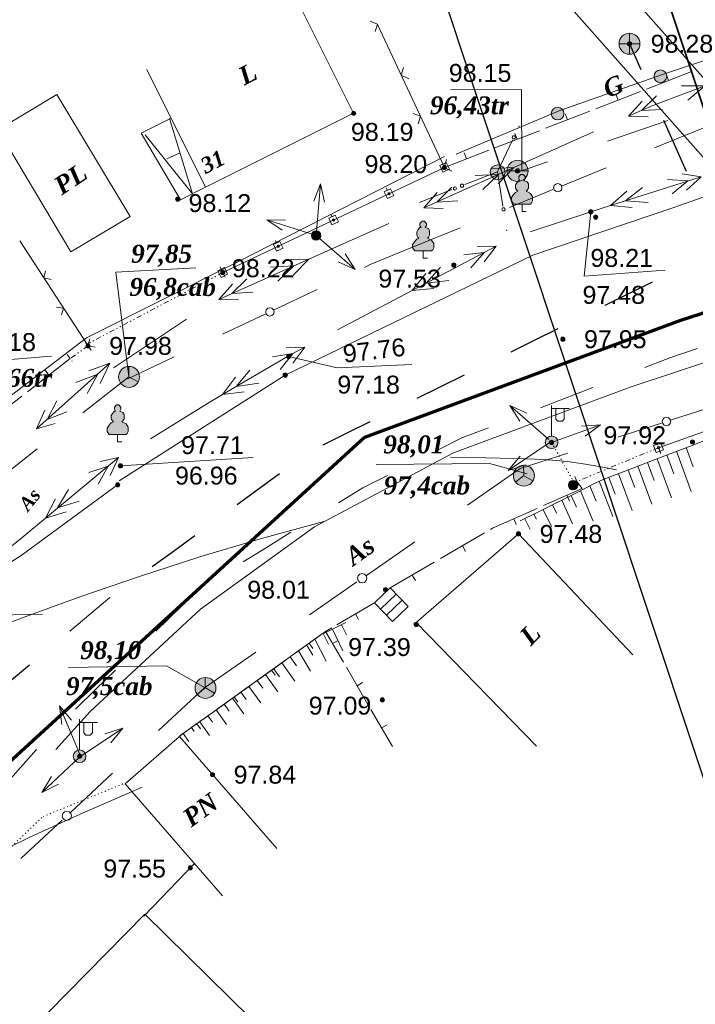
# Model space of a CAD drawing. Header units: millimetres. Extents: x 9396 to 25236, y 15106 to 31102.
# Tile 45 of 256: x 10135 to 10199, y 16430 to 16523. Entities that reach past the tile are written whole.
import ezdxf
from ezdxf.enums import TextEntityAlignment as Align

# ---------------------------------------------------------------- set-up
doc = ezdxf.new("R2010")
doc.units = ezdxf.units.MM
for name, pattern in [('DIVIDE', [1.25, 0.5, -0.25, 0, -0.25, 0, -0.25]), ('DOT', [0.25, 0, -0.25]), ('HIDDEN', [0.375, 0.25, -0.125])]:
    doc.linetypes.add(name, pattern=pattern)
for name, color, linetype, lineweight, true_color in [('1001010', 7, 'Continuous', 9, 0x000000), ('10010110', 7, 'Continuous', 20, 0xa25100), ('10010212', 7, 'Continuous', 9, 0x000000), ('1060000', 7, 'Continuous', 9, 0x000000), ('1070000', 7, 'DOT', 9, 0x000000), ('2030003', 7, 'Continuous', 9, 0x000000), ('2030012', 7, 'Continuous', 9, 0x000000), ('2030021', 7, 'Continuous', 9, 0x000000), ('2030023', 7, 'Continuous', 9, 0x000000), ('21100200', 7, 'HIDDEN', 0, 0x800080), ('3000105', 7, 'DIVIDE', 9, 0x000000), ('3000113', 7, 'Continuous', 9, 0x000000), ('3000130', 7, 'Continuous', 9, 0x000000), ('3000220', 7, 'Continuous', 9, 0x000000), ('3000260', 7, 'Continuous', 9, 0x000000), ('4000210', 7, 'Continuous', 9, 0x000000), ('5010210', 7, 'Continuous', 20, 0x008000), ('5010320', 7, 'Continuous', 20, 0x800000), ('5010420', 7, 'Continuous', 9, 0x000000), ('5010430', 7, 'Continuous', 9, 0x000000), ('6011210', 1, 'Continuous', 9, 0xff0000), ('6011300', 1, 'Continuous', 20, 0xff0000), ('8010110', 7, 'Continuous', 20, 0x0080ff), ('8010200', 7, 'Continuous', 9, 0x000000), ('9010110', 7, 'Continuous', 9, 0x000000), ('9010120', 7, 'Continuous', 20, 0x000000), ('9010200', 7, 'Continuous', 9, 0x000000)]:
    doc.layers.add(name, color=color, linetype=linetype, lineweight=lineweight, true_color=true_color)
for name, color, linetype, lineweight in [('text', 7, 'Continuous', 15), ('Канализация', 1, 'Continuous', 70), ('Рамка', 7, 'Continuous', 35)]:
    doc.layers.add(name, color=color, linetype=linetype, lineweight=lineweight)
doc.styles.add('1', font='timesbi.ttf', dxfattribs={"height": 0.00127})
doc.styles.add('10', font='timesbi.ttf', dxfattribs={"height": 0.001481})
doc.styles.add('12', font='timesbi.ttf', dxfattribs={"height": 0.001693})
doc.styles.add('13', font='timesbi.ttf', dxfattribs={"height": 0.001693})
doc.styles.add('2', font='timesbi.ttf', dxfattribs={"height": 0.001693})
doc.styles.add('3', font='timesbi.ttf', dxfattribs={"height": 0.001693})
doc.styles.add('9', font='timesbi.ttf', dxfattribs={"height": 0.001693})
doc.styles.add('F2', font='arial.ttf', dxfattribs={"height": 0.001693})

# ---------------------------------------------------------------- blocks, each defined once
blk = doc.blocks.new('SYMBOL21100200')
at = {"true_color": 0x800080}
h = blk.add_hatch(color=216, dxfattribs=at)
edge = h.paths.add_edge_path()
edge.add_arc((0, 0), 0.1, 0, 360)
at = {"color": 216, "linetype": 'Continuous', "lineweight": 0, "true_color": 0x800080}
blk.add_circle((0, 0), 0.1, dxfattribs=at)
blk = doc.blocks.new('SYMBOL4000210')
at = {"true_color": 0xffffff}
blk.add_hatch(color=7, dxfattribs=at).paths.add_polyline_path([(0.05, 1.75), (-0.05, 1.75), (-0.15, 1.65), (-0.15, 1.55), (-0.1, 1.45), (-0.15, 1.45), (-0.25, 1.35), (-0.3, 1.25), (-0.3, 1.1), (-0.25, 1), (-0.2, 0.95), (-0.3, 0.9), (-0.35, 0.85), (-0.4, 0.8), (-0.5, 0.65), (-0.5, 0.5), (-0.4, 0.35), (-0.3, 0.35), (-0.1, 0.35), (0, 0.35), (0.15, 0.35), (0.4, 0.35), (0.45, 0.4), (0.5, 0.5), (0.5, 0.7), (0.4, 0.85), (0.2, 0.95), (0.25, 1), (0.3, 1.1), (0.3, 1.3), (0.25, 1.4), (0.1, 1.45), (0.15, 1.55), (0.15, 1.65)])
at = {"color": 18, "linetype": 'Continuous', "lineweight": 0, "true_color": 0x000000, "flags": 128}
blk.add_lwpolyline([(0.05, 1.75), (-0.05, 1.75), (-0.15, 1.65), (-0.15, 1.55), (-0.1, 1.45), (-0.15, 1.45), (-0.25, 1.35), (-0.3, 1.25), (-0.3, 1.1), (-0.25, 1), (-0.2, 0.95), (-0.3, 0.9), (-0.35, 0.85), (-0.4, 0.8), (-0.5, 0.65), (-0.5, 0.5), (-0.4, 0.35), (-0.3, 0.35), (-0.1, 0.35), (0, 0.35), (0.15, 0.35), (0.4, 0.35), (0.45, 0.4), (0.5, 0.5), (0.5, 0.7), (0.4, 0.85), (0.2, 0.95), (0.25, 1), (0.3, 1.1), (0.3, 1.3), (0.25, 1.4), (0.1, 1.45), (0.15, 1.55), (0.15, 1.65), (0.05, 1.75)], close=True, dxfattribs=at)
blk.add_lwpolyline([(0, 0.35), (0, 0), (0.2, 0)], dxfattribs=at)
blk = doc.blocks.new('SYMBOL5010430')
at = {"true_color": 0xffffff}
h = blk.add_hatch(color=7, dxfattribs=at)
edge = h.paths.add_edge_path()
edge.add_arc((0, 0), 0.495, 0, 360)
at = {"color": 18, "linetype": 'Continuous', "lineweight": 0, "true_color": 0x000000, "flags": 128}
for points in [[(0, -0.495), (0, 0.495)], [(-0.495, 0), (0.495, 0)]]:
    blk.add_lwpolyline(points, dxfattribs=at)
at = {"color": 18, "linetype": 'Continuous', "lineweight": 0, "true_color": 0x000000}
blk.add_circle((0, 0), 0.495, dxfattribs=at)
blk = doc.blocks.new('SYMBOL2030012')
at = {"true_color": 0xffffff}
h = blk.add_hatch(color=7, dxfattribs=at)
edge = h.paths.add_edge_path()
edge.add_arc((0, 0), 0.225, 0, 360)
at = {"true_color": 0x000000}
h = blk.add_hatch(color=18, dxfattribs=at)
edge = h.paths.add_edge_path()
edge.add_arc((0, 0), 0.05, 0, 360)
at = {"color": 18, "linetype": 'Continuous', "lineweight": 0, "true_color": 0x000000}
for radius in [0.225, 0.05]:
    blk.add_circle((0, 0), radius, dxfattribs=at)
blk = doc.blocks.new('SYMBOL5010420')
at = {"true_color": 0xffffff}
h = blk.add_hatch(color=7, dxfattribs=at)
edge = h.paths.add_edge_path()
edge.add_arc((0, 0), 0.5, 0, 360)
at = {"color": 18, "linetype": 'Continuous', "lineweight": 9, "true_color": 0x000000, "flags": 128}
blk.add_lwpolyline([(-0.5, 0), (0.5, 0)], dxfattribs=at)
at = {"color": 18, "linetype": 'Continuous', "lineweight": 9, "true_color": 0x000000}
blk.add_circle((0, 0), 0.5, dxfattribs=at)
blk = doc.blocks.new('SYMBOL2030003')
at = {"true_color": 0xffffff}
h = blk.add_hatch(color=7, dxfattribs=at)
edge = h.paths.add_edge_path()
edge.add_arc((0, 0), 0.3, 0, 360)
at = {"true_color": 0x000000}
h = blk.add_hatch(color=18, dxfattribs=at)
edge = h.paths.add_edge_path()
edge.add_arc((0, 0), 0.1, 0, 360)
at = {"color": 18, "linetype": 'Continuous', "lineweight": 0, "true_color": 0x000000, "flags": 128}
for points in [[(0, 0.3), (0, 1.75)], [(0, 1.6), (0.85, 1.6)], [(0.2, 1.6), (0.2, 1.1), (0.3, 1), (0.5, 1), (0.6, 1.1), (0.6, 1.6)]]:
    blk.add_lwpolyline(points, dxfattribs=at)
at = {"color": 18, "linetype": 'Continuous', "lineweight": 0, "true_color": 0x000000}
for radius in [0.3, 0.1]:
    blk.add_circle((0, 0), radius, dxfattribs=at)
blk = doc.blocks.new('SYMBOL9010200')
at = {"true_color": 0xffffff}
h = blk.add_hatch(color=7, dxfattribs=at)
edge = h.paths.add_edge_path()
edge.add_arc((0.01, 0), 0.495, 0, 360)
at = {"color": 18, "linetype": 'Continuous', "lineweight": 0, "true_color": 0x000000, "flags": 128}
for points in [[(0.0025, 0.007), (-0.007, 0.495)], [(0.0025, 0.0025), (-0.3845, -0.3005)], [(0.005, 0), (0.44, -0.238)]]:
    blk.add_lwpolyline(points, dxfattribs=at)
at = {"color": 18, "linetype": 'Continuous', "lineweight": 0, "true_color": 0x000000}
blk.add_circle((0.01, 0), 0.495, dxfattribs=at)
blk = doc.blocks.new('SYMBOL2030021')
at = {"true_color": 0xffffff}
h = blk.add_hatch(color=7, dxfattribs=at)
edge = h.paths.add_edge_path()
edge.add_arc((0, 0), 0.225, 0, 360)
at = {"true_color": 0x000000}
h = blk.add_hatch(color=18, dxfattribs=at)
edge = h.paths.add_edge_path()
edge.add_arc((0, 0), 0.05, 0, 360)
at = {"color": 18, "linetype": 'Continuous', "lineweight": 0, "true_color": 0x000000}
for radius in [0.225, 0.05]:
    blk.add_circle((0, 0), radius, dxfattribs=at)
blk = doc.blocks.new('SYMBOL2030023')
at = {"true_color": 0xffffff}
h = blk.add_hatch(color=7, dxfattribs=at)
edge = h.paths.add_edge_path()
edge.add_arc((0, 0), 0.35, 0, 360)
at = {"color": 18, "linetype": 'Continuous', "lineweight": 0, "true_color": 0x000000}
blk.add_circle((0, 0), 0.35, dxfattribs=at)
blk = doc.blocks.new('SYMBOL8010200')
at = {"true_color": 0x000000}
h = blk.add_hatch(color=18, dxfattribs=at)
edge = h.paths.add_edge_path()
edge.add_arc((0, 0), 0.3, 0, 360)
at = {"color": 18, "linetype": 'Continuous', "lineweight": 0, "true_color": 0x000000}
blk.add_circle((0, 0), 0.3, dxfattribs=at)

msp = doc.modelspace()

# ---------------------------------------------------------------- linework, layer by layer
at = {"layer": '1001010', "color": 253}
msp.add_line((10138.815, 16515.726, 178.362), (10133.228, 16512.379, 178.362), dxfattribs=at)
for points in [[(10147.313, 16518.086, 142.76), (10152.868, 16506.956, 196.28), (10166.865, 16513.942, 196.28), (10161.31, 16525.072, 142.76)], [(10133.228, 16512.379, 178.362), (10140.144, 16500.837, 195.96), (10145.73, 16504.184, 195.96), (10138.815, 16515.726, 178.362)], [(10193.266, 16462.758, 98.603), (10182.444, 16474.183, 152.766), (10172.784, 16465.804, 152.766), (10184.139, 16454.112, 98.603)], [(10159.595, 16444.44, 163.092), (10150.389, 16455.031, 163.092), (10145.264, 16450.576, 163.092), (10154.47, 16439.985, 163.092)], [(10147.126, 16438.238, 196.238), (10116.043, 16406.648, 196.43), (10136.075, 16386.937, 196.238)], [(10136.075, 16386.937, 196.238), (10167.158, 16418.528, 196.238), (10147.126, 16438.238, 196.238)]]:
    msp.add_polyline3d(points, dxfattribs=at)
at = {"layer": '10010110'}
for points in [[(10191.697, 16480.246, 148.079), (10189.877, 16480.584, 159.419), (10188.384, 16480.84, 167.914), (10187.035, 16481.028, 173.944), (10185.646, 16481.162, 177.886), (10184.033, 16481.257, 180.118), (10182.013, 16481.325, 181.018), (10179.402, 16481.381, 180.964), (10176.016, 16481.439, 180.334)], [(10164.062, 16475.346, 184.266), (10158.155, 16473.766, 171.22), (10152.33, 16472.027, 164.105), (10146.623, 16470.175, 161.449), (10141.071, 16468.256, 161.781), (10135.71, 16466.315, 163.629), (10130.575, 16464.398, 165.52), (10125.704, 16462.549, 165.982), (10121.131, 16460.815, 163.543)], [(10146.869, 16450.247, 157.406), (10141.017, 16447.708, 154.088), (10136.248, 16445.531, 152.903), (10132.374, 16443.631, 153.515), (10129.208, 16441.921, 155.586), (10126.561, 16440.317, 158.781), (10124.246, 16438.733, 162.762), (10122.076, 16437.083, 167.192), (10119.863, 16435.283, 171.734), (10117.458, 16433.257, 176.087), (10114.872, 16430.976, 180.094), (10112.153, 16428.421, 183.633), (10109.351, 16425.573, 186.58), (10106.515, 16422.413, 188.815), (10103.693, 16418.922, 190.214), (10100.936, 16415.082, 190.657), (10098.291, 16410.874, 190.02)]]:
    msp.add_polyline3d(points, dxfattribs=at)
at = {"layer": '10010212', "color": 253}
for p, q in [((10198.761, 16482.527, 155.1), (10200.601, 16483.237, 155.1)), ((10196.931, 16481.827, 155.1), (10198.761, 16482.527, 155.1)), ((10197.391, 16481.997, 155.1), (10198.761, 16478.187, 155.1)), ((10198.301, 16482.357, 155.1), (10198.961, 16480.527, 155.1)), ((10193.261, 16480.407, 155.1), (10195.101, 16481.117, 155.1)), ((10194.641, 16480.937, 155.1), (10195.281, 16479.227, 155.1)), ((10195.101, 16481.117, 155.1), (10196.931, 16481.827, 155.1)), ((10195.551, 16481.297, 155.1), (10196.911, 16477.587, 155.1)), ((10196.471, 16481.647, 155.1), (10197.121, 16479.877, 155.1)), ((10191.431, 16479.697, 155.1), (10193.261, 16480.407, 155.1)), ((10192.801, 16480.227, 155.1), (10193.431, 16478.587, 155.1)), ((10193.721, 16480.587, 155.1), (10195.061, 16476.997, 155.1)), ((10190.061, 16479.157, 155.1), (10191.361, 16475.817, 155.1)), ((10190.971, 16479.527, 155.1), (10191.581, 16477.947, 155.1)), ((10191.891, 16479.877, 155.1), (10193.201, 16476.407, 155.1)), ((10187.861, 16478.047, 155.1), (10189.621, 16478.937, 155.1)), ((10188.301, 16478.267, 155.1), (10189.501, 16475.397, 155.1)), ((10189.181, 16478.717, 155.1), (10189.781, 16477.287, 155.1)), ((10186.111, 16477.167, 155.1), (10187.861, 16478.047, 155.1)), ((10186.551, 16477.387, 155.1), (10187.551, 16475.137, 155.1)), ((10187.431, 16477.827, 155.1), (10187.921, 16476.717, 155.1)), ((10182.591, 16475.407, 155.1), (10184.351, 16476.287, 155.1)), ((10184.351, 16476.287, 155.1), (10186.111, 16477.167, 155.1)), ((10184.791, 16476.507, 155.1), (10185.561, 16474.877, 155.1)), ((10185.671, 16476.947, 155.1), (10186.041, 16476.157, 155.1)), ((10183.031, 16475.627, 155.1), (10183.551, 16474.607, 155.1)), ((10183.911, 16476.067, 155.1), (10184.151, 16475.587, 155.1)), ((10164.421, 16464.977, 114.573), (10166.141, 16465.807, 114.573)), ((10164.851, 16465.187, 114.573), (10165.841, 16463.137, 114.573)), ((10165.711, 16465.597, 114.573), (10166.181, 16464.637, 114.573)), ((10163.191, 16464.237, 114.573), (10164.281, 16462.147, 114.573)), ((10163.991, 16464.767, 114.573), (10164.481, 16463.757, 114.573)), ((10161.251, 16462.847, 114.573), (10162.801, 16463.967, 114.573)), ((10162.411, 16463.687, 114.573), (10163.011, 16462.717, 114.573)), ((10159.691, 16461.727, 114.573), (10161.251, 16462.847, 114.573)), ((10160.861, 16462.567, 114.573), (10161.451, 16461.727, 114.573)), ((10161.641, 16463.127, 114.573), (10162.801, 16461.207, 114.573)), ((10158.141, 16460.617, 114.573), (10159.691, 16461.727, 114.573)), ((10159.301, 16461.457, 114.573), (10159.871, 16460.667, 114.573)), ((10160.081, 16462.007, 114.573), (10161.311, 16460.257, 114.573)), ((10156.581, 16459.497, 114.573), (10158.141, 16460.617, 114.573)), ((10158.531, 16460.897, 114.573), (10159.711, 16459.247, 114.573)), ((10156.971, 16459.777, 114.573), (10158.101, 16458.217, 114.573)), ((10157.751, 16460.337, 114.573), (10158.281, 16459.597, 114.573)), ((10155.031, 16458.387, 114.573), (10156.581, 16459.497, 114.573)), ((10155.421, 16458.667, 114.573), (10156.481, 16457.187, 114.573)), ((10156.201, 16459.227, 114.573), (10156.701, 16458.527, 114.573)), ((10153.481, 16457.267, 114.573), (10155.031, 16458.387, 114.573)), ((10154.641, 16458.107, 114.573), (10155.111, 16457.447, 114.573)), ((10151.921, 16456.157, 114.573), (10153.481, 16457.267, 114.573)), ((10153.091, 16456.987, 114.573), (10153.531, 16456.377, 114.573)), ((10153.861, 16457.547, 114.573), (10154.861, 16456.157, 114.573)), ((10150.371, 16455.037, 114.573), (10151.921, 16456.157, 114.573)), ((10151.531, 16455.877, 114.573), (10151.791, 16455.517, 114.573)), ((10152.311, 16456.437, 114.573), (10153.241, 16455.127, 114.573)), ((10150.751, 16455.317, 114.573), (10151.301, 16454.557, 114.573))]:
    msp.add_line(p, q, dxfattribs=at)
for points in [[(10189.621, 16478.937, 155.1), (10190.241, 16479.247, 155.1), (10191.431, 16479.697, 155.1)], [(10162.801, 16463.967, 114.573), (10163.781, 16464.667, 114.573), (10164.421, 16464.977, 114.573)]]:
    msp.add_polyline3d(points, dxfattribs=at)
at = {"layer": '1060000', "color": 253}
for p, q in [((10149.207, 16509.635, 168.819), (10150.452, 16510.204, 168.819)), ((10144.818, 16480.617, 191.627), (10157.361, 16481.423, 81.652)), ((10169.411, 16467.079, 112.784), (10170.879, 16468.497, 112.784)), ((10169.979, 16466.491, 116.363), (10171.447, 16467.909, 116.363)), ((10126.338, 16466.317, 195.32), (10137.442, 16466.607, 163.091))]:
    msp.add_line(p, q, dxfattribs=at)
for points in [[(10193.106, 16488.074, 188.43), (10229.26, 16500.063, 188.43), (10315.521, 16528.227, 188.43)], [(10182.766, 16508.478, 196.64), (10182.743, 16516.183, 196.64), (10176.032, 16516.163, 196.64)], [(10149.61, 16513.485, 137.318), (10146.779, 16512.072, 137.318), (10150.493, 16505.751, 137.318), (10152.868, 16506.956, 137.318)], [(10149.451, 16513.447, 200.32), (10151.647, 16506.336, 137.318), (10147.162, 16511.904, 137.318)], [(10144.71, 16479.2, 193.673), (10160.398, 16489.197, 196.56), (10183.809, 16500.528, 196.7), (10197.133, 16505.043, 196.61), (10207.487, 16508.686, 196.28)], [(10189.278, 16504.637, 194.96), (10188.658, 16498.536, 196.7), (10196.301, 16499.109, 196.61)], [(10145.616, 16489.029, 170.012), (10144.397, 16498.926, 168.012), (10151.956, 16499.328, 168.012)], [(10132.198, 16477.577, 181.302), (10130.151, 16490.339, 181.302), (10138.304, 16491, 181.302)], [(10160.718, 16490.957, 181.658), (10165.322, 16489.872, 78.795), (10172.372, 16490.186, 122.247)], [(10193.106, 16488.074, 128.632), (10176.304, 16481.836, 184.266), (10163.158, 16474.867, 184.266), (10152.392, 16467.071, 184.266), (10141.972, 16457.416, 184.266), (10138.715, 16453.804, 184.266)], [(10183.276, 16479.863, 188.8), (10179.705, 16480.849, 153.599), (10169.002, 16480.759, 153.599)], [(10144.558, 16478.817, 196.44), (10135.449, 16472.15, 196.78), (10134.125, 16471.29, 196.772)], [(10152.839, 16459.624, 194.202), (10149.18, 16461.71, 196.577), (10139.921, 16461.547, 196.577)]]:
    msp.add_polyline3d(points, dxfattribs=at)
msp.add_polyline3d([(10170.311, 16469.085, 109.204), (10172.015, 16467.321, 119.942), (10170.547, 16465.903, 119.942), (10168.843, 16467.667, 109.204), (10170.311, 16469.085, 109.204)], close=True, dxfattribs=at)
at = {"layer": '1070000', "color": 253}
msp.add_line((10187.696, 16479.053, 196.64), (10185.536, 16482.913, 196.7), dxfattribs=at)
msp.add_polyline3d([(10098.702, 16410.227, 195.661), (10137.501, 16447.474, 195.672), (10145.135, 16450.584, 195.661)], dxfattribs=at)
at = {"layer": '3000105', "color": 253}
for p, q in [((10154.498, 16498.897, 196.44), (10141.639, 16492.114, 195.964)), ((10154.731, 16498.455, 196.202), (10154.218, 16499.428, 196.202)), ((10141.405, 16492.556, 196.202), (10141.919, 16491.583, 196.202)), ((10142.048, 16491.55, 196.192), (10141.41, 16492.446, 196.192)), ((10139.776, 16491.159, 196.192), (10140.415, 16490.263, 196.192)), ((10141.758, 16491.957, 195.96), (10140.067, 16490.752, 196.425)), ((10195.863, 16481.876, 119.942), (10195.442, 16482.892, 119.942)), ((10195.672, 16482.338, 119.942), (10187.951, 16479.14, 119.942)), ((10187.759, 16479.602, 119.942), (10188.18, 16478.586, 119.942))]:
    msp.add_line(p, q, dxfattribs=at)
at = {"layer": '3000113', "color": 253}
msp.add_line((10151.823, 16443.03, 160.553), (10147.041, 16438.068, 160.553), dxfattribs=at)
at = {"layer": '3000130', "color": 253}
for p, q in [((10175.201, 16509.367, 196.42), (10175.301, 16509.147, 196.42)), ((10154.498, 16498.897, 196.44), (10175.438, 16508.817, 196.4)), ((10169.951, 16506.887, 196.42), (10170.061, 16506.657, 196.42)), ((10164.711, 16504.397, 196.42), (10164.821, 16504.177, 196.42)), ((10159.481, 16501.917, 196.42), (10159.581, 16501.697, 196.42)), ((10154.241, 16499.437, 196.42), (10154.351, 16499.217, 196.42)), ((10231.568, 16495.172, 119.942), (10195.672, 16482.338, 119.942)), ((10195.881, 16481.777, 119.942), (10195.791, 16482.007, 119.942))]:
    msp.add_line(p, q, dxfattribs=at)
for points in [[(10175.301, 16508.367, 196.42), (10175.911, 16508.657, 196.42), (10175.611, 16509.287, 196.42), (10175.001, 16508.997, 196.42), (10175.301, 16508.367, 196.42)], [(10175.451, 16508.727, 196.42), (10175.501, 16508.737, 196.42), (10175.541, 16508.777, 196.42), (10175.551, 16508.827, 196.42), (10175.541, 16508.877, 196.42), (10175.501, 16508.907, 196.42), (10175.451, 16508.927, 196.42), (10175.411, 16508.907, 196.42), (10175.371, 16508.877, 196.42), (10175.361, 16508.827, 196.42), (10175.371, 16508.777, 196.42), (10175.411, 16508.737, 196.42), (10175.451, 16508.727, 196.42)], [(10170.051, 16505.877, 196.42), (10170.661, 16506.167, 196.42), (10170.361, 16506.797, 196.42), (10169.751, 16506.507, 196.42), (10170.051, 16505.877, 196.42)], [(10170.211, 16506.237, 196.42), (10170.261, 16506.257, 196.42), (10170.291, 16506.287, 196.42), (10170.301, 16506.337, 196.42), (10170.291, 16506.387, 196.42), (10170.261, 16506.427, 196.42), (10170.211, 16506.437, 196.42), (10170.161, 16506.427, 196.42), (10170.121, 16506.387, 196.42), (10170.111, 16506.337, 196.42), (10170.121, 16506.287, 196.42), (10170.161, 16506.257, 196.42), (10170.211, 16506.237, 196.42)], [(10164.811, 16503.397, 196.42), (10165.431, 16503.687, 196.42), (10165.131, 16504.317, 196.42), (10164.511, 16504.027, 196.42), (10164.811, 16503.397, 196.42)], [(10164.971, 16503.757, 196.42), (10165.021, 16503.777, 196.42), (10165.061, 16503.807, 196.42), (10165.071, 16503.857, 196.42), (10165.061, 16503.907, 196.42), (10165.021, 16503.947, 196.42), (10164.971, 16503.957, 196.42), (10164.921, 16503.947, 196.42), (10164.881, 16503.907, 196.42), (10164.871, 16503.857, 196.42), (10164.881, 16503.807, 196.42), (10164.921, 16503.777, 196.42), (10164.971, 16503.757, 196.42)], [(10159.581, 16500.917, 196.42), (10160.191, 16501.207, 196.42), (10159.891, 16501.837, 196.42), (10159.281, 16501.547, 196.42), (10159.581, 16500.917, 196.42)], [(10159.731, 16501.277, 196.42), (10159.781, 16501.297, 196.42), (10159.821, 16501.327, 196.42), (10159.831, 16501.377, 196.42), (10159.821, 16501.427, 196.42), (10159.781, 16501.467, 196.42), (10159.731, 16501.477, 196.42), (10159.681, 16501.467, 196.42), (10159.651, 16501.427, 196.42), (10159.641, 16501.377, 196.42), (10159.651, 16501.327, 196.42), (10159.681, 16501.297, 196.42), (10159.731, 16501.277, 196.42)], [(10154.341, 16498.437, 196.42), (10154.951, 16498.727, 196.42), (10154.651, 16499.357, 196.42), (10154.041, 16499.067, 196.42), (10154.341, 16498.437, 196.42)], [(10154.501, 16498.797, 196.42), (10154.551, 16498.817, 196.42), (10154.581, 16498.847, 196.42), (10154.601, 16498.897, 196.42), (10154.581, 16498.947, 196.42), (10154.551, 16498.987, 196.42), (10154.501, 16498.997, 196.42), (10154.451, 16498.987, 196.42), (10154.411, 16498.947, 196.42), (10154.401, 16498.897, 196.42), (10154.411, 16498.847, 196.42), (10154.451, 16498.817, 196.42), (10154.501, 16498.797, 196.42)], [(10195.911, 16482.797, 119.942), (10195.211, 16482.547, 119.942), (10195.451, 16481.887, 119.942), (10196.141, 16482.137, 119.942), (10195.911, 16482.797, 119.942)], [(10195.681, 16482.237, 119.942), (10195.731, 16482.247, 119.942), (10195.771, 16482.287, 119.942), (10195.781, 16482.337, 119.942), (10195.771, 16482.387, 119.942), (10195.731, 16482.427, 119.942), (10195.681, 16482.447, 119.942), (10195.631, 16482.427, 119.942), (10195.591, 16482.387, 119.942), (10195.571, 16482.337, 119.942), (10195.591, 16482.287, 119.942), (10195.631, 16482.247, 119.942), (10195.681, 16482.237, 119.942)]]:
    msp.add_polyline3d(points, close=True, dxfattribs=at)
at = {"layer": '3000220', "color": 253}
for p, q in [((10194.541, 16516.227, 196.4), (10198.741, 16517.857, 196.4)), ((10196.641, 16517.047, 196.4), (10196.431, 16517.607, 196.4)), ((10189.771, 16514.377, 196.4), (10193.971, 16516.007, 196.4)), ((10191.871, 16515.187, 196.4), (10191.651, 16515.747, 196.4)), ((10184.991, 16512.527, 196.4), (10189.191, 16514.157, 196.4)), ((10187.091, 16513.337, 196.4), (10186.871, 16513.897, 196.4)), ((10180.211, 16510.667, 196.4), (10184.421, 16512.297, 196.4)), ((10182.311, 16511.487, 196.4), (10182.101, 16512.047, 196.4)), ((10175.441, 16508.817, 196.4), (10179.641, 16510.447, 196.4)), ((10177.541, 16509.637, 196.4), (10177.321, 16510.197, 196.4)), ((10136.051, 16487.627, 196.183), (10140.071, 16490.757, 196.183)), ((10138.061, 16489.187, 196.183), (10137.691, 16489.667, 196.183)), ((10131.481, 16484.087, 196.183), (10135.501, 16487.207, 196.183)), ((10187.021, 16477.837, 119.942), (10187.271, 16477.287, 119.942)), ((10182.001, 16475.617, 119.942), (10182.241, 16475.067, 119.942)), ((10179.241, 16474.277, 119.942), (10175.061, 16471.847, 119.942)), ((10177.151, 16473.057, 119.942), (10177.451, 16472.537, 119.942)), ((10174.491, 16471.517, 119.942), (10170.311, 16469.087, 119.942)), ((10172.401, 16470.297, 119.942), (10172.701, 16469.777, 119.942)), ((10168.781, 16467.637, 114.573), (10165.281, 16465.597, 114.573)), ((10167.031, 16466.617, 114.573), (10167.331, 16466.097, 114.573)), ((10164.211, 16464.967, 114.573), (10161.091, 16462.737, 114.573)), ((10162.651, 16463.857, 114.573), (10163.001, 16463.367, 114.573)), ((10164.881, 16463.817, 114.573), (10165.401, 16464.117, 114.573)), ((10160.671, 16462.427, 114.573), (10157.551, 16460.197, 114.573)), ((10166.181, 16461.577, 114.573), (10168.221, 16458.077, 114.573)), ((10159.111, 16461.317, 114.573), (10159.461, 16460.827, 114.573)), ((10157.131, 16459.887, 114.573), (10154.011, 16457.657, 114.573)), ((10167.201, 16459.827, 114.573), (10167.711, 16460.127, 114.573)), ((10155.571, 16458.777, 114.573), (10155.921, 16458.287, 114.573)), ((10153.591, 16457.347, 114.573), (10150.471, 16455.117, 114.573)), ((10168.491, 16457.597, 114.573), (10170.531, 16454.087, 114.573)), ((10152.031, 16456.237, 114.573), (10152.381, 16455.747, 114.573)), ((10169.511, 16455.847, 114.573), (10170.031, 16456.147, 114.573))]:
    msp.add_line(p, q, dxfattribs=at)
for points in [[(10187.951, 16479.137, 119.942), (10188.461, 16478.467, 119.942), (10184.811, 16476.857, 119.942)], [(10184.211, 16476.587, 119.942), (10180.061, 16474.757, 119.942), (10179.811, 16474.607, 119.942)], [(10164.801, 16465.317, 114.573), (10164.211, 16464.967, 114.573), (10165.901, 16462.057, 114.573)]]:
    msp.add_polyline3d(points, dxfattribs=at)
at = {"layer": '3000260', "color": 253}
for p, q in [((10175.438, 16508.817, 196.4), (10169.133, 16522.334, 196.4)), ((10141.758, 16491.957, 195.96), (10135.298, 16501.897, 196.2))]:
    msp.add_line(p, q, dxfattribs=at)
for points in [[(10168.891, 16521.667, 196.4), (10169.111, 16522.377, 196.4), (10168.441, 16522.637, 196.4)], [(10172.081, 16517.187, 196.4), (10171.371, 16517.537, 196.4), (10171.581, 16518.277, 196.4)], [(10172.951, 16512.957, 196.4), (10173.171, 16513.667, 196.4), (10172.501, 16513.937, 196.4)], [(10176.141, 16508.487, 196.4), (10175.431, 16508.827, 196.4), (10175.641, 16509.577, 196.4)], [(10138.271, 16498.247, 196.08), (10137.581, 16498.377, 196.08), (10137.751, 16499.047, 196.08)], [(10139.251, 16494.897, 196.08), (10139.431, 16495.537, 196.08), (10138.781, 16495.617, 196.08)], [(10142.441, 16491.827, 196.08), (10141.751, 16491.967, 196.08), (10141.921, 16492.627, 196.08)]]:
    msp.add_polyline3d(points, dxfattribs=at)
at = {"layer": '5010210'}
for p, q in [((10196.551, 16513.257, 148.529), (10190.861, 16511.307, 148.529)), ((10182.341, 16508.387, 148.529), (10185.181, 16509.367, 148.529)), ((10199.341, 16491.697, 176.436), (10196.841, 16490.847, 176.436)), ((10184.531, 16486.117, 176.436), (10189.461, 16488.017, 176.436)), ((10179.611, 16484.227, 176.436), (10177.151, 16483.287, 176.436)), ((10174.781, 16482.097, 184.266), (10177.151, 16483.287, 184.266)), ((10158.681, 16472.937, 184.266), (10160.931, 16474.337, 184.266)), ((10156.431, 16471.547, 184.266), (10158.681, 16472.937, 184.266)), ((10151.971, 16468.697, 184.266), (10148.171, 16465.007, 184.266)), ((10142.461, 16459.477, 184.266), (10144.361, 16461.317, 184.266)), ((10140.561, 16457.627, 184.266), (10142.461, 16459.477, 184.266)), ((10136.901, 16453.807, 184.266), (10133.361, 16449.867, 184.266))]:
    msp.add_line(p, q, dxfattribs=at)
for points in [[(10196.841, 16490.847, 176.436), (10196.751, 16490.817, 176.436), (10194.381, 16489.907, 176.436)], [(10170.051, 16479.717, 184.266), (10167.731, 16478.547, 184.266), (10165.431, 16477.127, 184.266)]]:
    msp.add_polyline3d(points, dxfattribs=at)
at = {"layer": '5010320', "lineweight": 30}
for p, q in [((10192.941, 16520.517, 54.531), (10194.021, 16518.097, 54.531)), ((10198.331, 16508.437, 54.531), (10196.171, 16513.267, 54.531)), ((10195.071, 16497.977, 77.873), (10190.621, 16495.777, 77.873)), ((10183.961, 16492.487, 77.873), (10186.181, 16493.587, 77.873)), ((10181.741, 16491.387, 77.873), (10183.961, 16492.487, 77.873)), ((10177.301, 16489.187, 77.873), (10172.851, 16486.997, 77.873)), ((10166.191, 16483.697, 77.873), (10168.411, 16484.797, 77.873)), ((10163.971, 16482.597, 77.873), (10166.191, 16483.697, 77.873)), ((10159.851, 16479.857, 77.873), (10155.851, 16476.947, 77.873)), ((10149.841, 16472.567, 77.873), (10151.841, 16474.027, 77.873)), ((10147.831, 16471.117, 77.873), (10149.841, 16472.567, 77.873)), ((10134.341, 16460.227, 77.873), (10136.231, 16461.817, 77.873))]:
    msp.add_line(p, q, dxfattribs=at)
at = {"layer": '5010320'}
msp.add_polyline3d([(10143.821, 16468.197, 77.873), (10143.811, 16468.187, 77.873), (10140.031, 16465.007, 77.873)], dxfattribs=at)
at = {"layer": '6011210'}
for p, q in [((10163.318, 16502.397, 196.555), (10163.744, 16507.279, 196.555)), ((10163.318, 16502.397, 196.577), (10158.645, 16503.872, 196.577)), ((10163.318, 16502.397, 196.589), (10167.001, 16499.165, 196.589)), ((10185.305, 16483.097, 196.589), (10181.623, 16486.33, 196.589)), ((10185.569, 16482.833, 189.06), (10190.183, 16484.483, 189.06)), ((10185.536, 16482.913, 163.092), (10181.464, 16480.188, 163.092)), ((10140.964, 16453.428, 71.809), (10139.069, 16457.946, 71.809)), ((10140.965, 16453.089, 163.092), (10145.038, 16455.814, 163.092)), ((10140.965, 16453.089, 163.092), (10137.391, 16449.737, 163.092))]:
    msp.add_line(p, q, dxfattribs=at)
for points in [[(10163.098, 16505.629, 196.555), (10163.744, 16507.279, 196.555), (10163.744, 16507.279, 196.555), (10164.094, 16505.542, 196.555)], [(10160.116, 16502.884, 196.577), (10158.645, 16503.872, 196.577), (10158.645, 16503.872, 196.577), (10160.417, 16503.837, 196.577)], [(10166.053, 16500.662, 196.589), (10167.001, 16499.165, 196.589), (10167.001, 16499.165, 196.589), (10165.393, 16499.911, 196.589)], [(10182.571, 16484.833, 196.589), (10181.623, 16486.33, 196.589), (10181.623, 16486.33, 196.589), (10183.23, 16485.584, 196.589)], [(10188.414, 16484.381, 189.06), (10190.183, 16484.483, 189.06), (10190.183, 16484.483, 189.06), (10188.751, 16483.44, 189.06)], [(10183.155, 16480.718, 163.092), (10181.464, 16480.188, 163.092), (10181.464, 16480.188, 163.092), (10182.599, 16481.549, 163.092)], [(10139.266, 16456.185, 71.809), (10139.069, 16457.946, 71.809), (10139.069, 16457.946, 71.809), (10140.188, 16456.572, 71.809)], [(10143.347, 16455.284, 163.092), (10145.038, 16455.814, 163.092), (10145.038, 16455.814, 163.092), (10143.903, 16454.453, 163.092)], [(10138.973, 16450.535, 163.092), (10137.391, 16449.737, 163.092), (10137.391, 16449.737, 163.092), (10138.289, 16451.264, 163.092)]]:
    msp.add_polyline3d(points, dxfattribs=at)
at = {"layer": '6011300'}
for p, q in [((10189.551, 16512.177, 93.239), (10181.991, 16508.807, 93.239)), ((10181.991, 16508.807, 93.239), (10173.491, 16505.007, 93.239)), ((10181.991, 16508.807, 93.239), (10179.871, 16508.727, 93.239)), ((10181.991, 16508.807, 93.239), (10180.521, 16507.267, 93.239)), ((10191.141, 16505.227, 115.513), (10199.701, 16507.947, 115.513)), ((10191.141, 16505.227, 115.513), (10192.701, 16506.567, 115.513)), ((10191.141, 16505.227, 115.513), (10193.191, 16505.037, 115.513)), ((10170.181, 16503.527, 93.239), (10162.631, 16500.157, 93.239)), ((10172.401, 16497.197, 115.513), (10180.341, 16501.397, 115.513)), ((10162.631, 16500.157, 93.239), (10154.131, 16496.357, 93.239)), ((10162.631, 16500.157, 93.239), (10160.511, 16500.087, 93.239)), ((10162.631, 16500.157, 93.239), (10161.161, 16498.627, 93.239)), ((10172.401, 16497.197, 115.513), (10173.701, 16498.787, 115.513)), ((10165.341, 16493.467, 115.513), (10172.401, 16497.197, 115.513)), ((10172.401, 16497.197, 115.513), (10174.451, 16497.377, 115.513)), ((10151.051, 16494.477, 93.239), (10144.151, 16489.897, 93.239)), ((10143.831, 16490.317, 93.239), (10136.891, 16484.117, 93.239)), ((10143.831, 16490.317, 93.239), (10141.831, 16489.607, 93.239)), ((10143.831, 16490.317, 93.239), (10142.901, 16488.407, 93.239)), ((10154.471, 16487.357, 115.513), (10155.711, 16488.997, 115.513)), ((10154.471, 16487.357, 115.513), (10156.511, 16487.617, 115.513)), ((10137.731, 16475.677, 115.513), (10144.641, 16481.417, 115.513)), ((10137.731, 16475.677, 115.513), (10138.681, 16477.507, 115.513)), ((10137.731, 16475.677, 115.513), (10139.701, 16476.277, 115.513))]:
    msp.add_line(p, q, dxfattribs=at)
for points in [[(10201.511, 16517.067, 93.239), (10195.151, 16514.677, 93.239), (10192.851, 16513.657, 93.239)], [(10200.061, 16516.527, 93.239), (10198.461, 16515.177, 93.239), (10200.061, 16516.527, 93.239), (10197.841, 16516.547, 93.239)], [(10196.071, 16514.317, 93.239), (10194.081, 16514.197, 93.239), (10195.491, 16515.597, 93.239)], [(10194.691, 16513.597, 93.239), (10192.851, 16513.657, 93.239), (10194.131, 16515.097, 93.239)], [(10180.571, 16508.167, 93.239), (10179.061, 16506.727, 93.239), (10180.571, 16508.167, 93.239), (10178.361, 16508.057, 93.239)], [(10197.931, 16508.227, 115.513), (10199.701, 16507.947, 115.513), (10198.321, 16506.667, 115.513)], [(10196.541, 16507.677, 115.513), (10198.461, 16507.547, 115.513), (10196.961, 16506.337, 115.513)], [(10175.331, 16504.947, 93.239), (10173.491, 16505.007, 93.239), (10174.771, 16506.457, 93.239)], [(10176.701, 16505.677, 93.239), (10174.721, 16505.557, 93.239), (10176.131, 16506.957, 93.239)], [(10192.561, 16505.677, 115.513), (10194.161, 16506.917, 115.513), (10192.561, 16505.677, 115.513), (10194.711, 16505.517, 115.513)], [(10183.551, 16502.747, 115.513), (10189.281, 16504.637, 115.513), (10191.141, 16505.227, 115.513)], [(10178.551, 16501.357, 115.513), (10180.341, 16501.397, 115.513), (10179.211, 16499.897, 115.513)], [(10177.281, 16500.567, 115.513), (10179.191, 16500.787, 115.513), (10177.931, 16499.337, 115.513)], [(10161.211, 16499.527, 93.239), (10159.701, 16498.087, 93.239), (10161.211, 16499.527, 93.239), (10159.001, 16499.407, 93.239)], [(10173.721, 16497.897, 115.513), (10175.071, 16499.407, 115.513), (10173.721, 16497.897, 115.513), (10175.861, 16498.127, 115.513)], [(10155.971, 16496.307, 93.239), (10154.131, 16496.357, 93.239), (10155.411, 16497.807, 93.239)], [(10157.341, 16497.027, 93.239), (10155.361, 16496.907, 93.239), (10156.771, 16498.307, 93.239)], [(10154.471, 16487.357, 115.513), (10161.001, 16491.167, 115.513), (10162.261, 16491.827, 115.513)], [(10159.201, 16490.927, 115.513), (10161.111, 16491.227, 115.513), (10159.911, 16489.717, 115.513)], [(10160.471, 16491.787, 115.513), (10162.261, 16491.827, 115.513), (10161.131, 16490.327, 115.513)], [(10142.671, 16489.287, 93.239), (10141.671, 16487.447, 93.239), (10142.671, 16489.287, 93.239), (10140.601, 16488.497, 93.239)], [(10155.761, 16488.107, 115.513), (10157.051, 16489.667, 115.513), (10155.761, 16488.107, 115.513), (10157.891, 16488.427, 115.513)], [(10139.751, 16485.727, 93.239), (10137.891, 16485.007, 93.239), (10138.811, 16486.767, 93.239)], [(10147.671, 16483.187, 115.513), (10153.041, 16486.517, 115.513), (10154.471, 16487.357, 115.513)], [(10138.661, 16484.617, 93.239), (10136.891, 16484.117, 93.239), (10137.671, 16485.877, 93.239)], [(10142.901, 16481.017, 115.513), (10144.641, 16481.417, 115.513), (10143.851, 16479.717, 115.513)], [(10141.821, 16479.977, 115.513), (10143.651, 16480.587, 115.513), (10142.711, 16478.897, 115.513)], [(10138.881, 16476.637, 115.513), (10139.901, 16478.387, 115.513), (10138.881, 16476.637, 115.513), (10140.931, 16477.297, 115.513)], [(10131.541, 16470.637, 115.513), (10135.701, 16473.987, 115.513), (10137.731, 16475.677, 115.513)]]:
    msp.add_polyline3d(points, dxfattribs=at)
at = {"layer": '8010110'}
for points in [[(10176.545, 16510.087, 196.68), (10186.348, 16514.214, 194.721), (10196.152, 16517.654, 196.88), (10204.458, 16520.417, 190.672), (10215.758, 16524.337, 191.538), (10229.345, 16529.349, 195.039), (10224.702, 16538.636, 137.097)], [(10073.907, 16435.167, 197.72), (10098.479, 16456.711, 182.923), (10118.049, 16474.742, 196.018), (10141.612, 16492.721, 196.28), (10155.862, 16499.869, 192.729), (10175.456, 16509.856, 196.68)]]:
    msp.add_polyline3d(points, dxfattribs=at)
at = {"layer": '9010110', "color": 253}
for p, q in [((10180.458, 16508.417, 196.75), (10181.875, 16511.398, 196.75)), ((10180.458, 16508.417, 177.314), (10177.387, 16507.209, 177.314)), ((10180.458, 16508.417, 123.265), (10180.976, 16505.158, 123.265)), ((10173.091, 16505.518, 177.314), (10176.161, 16506.726, 177.314))]:
    msp.add_line(p, q, dxfattribs=at)
for points in [[(10182.154, 16511.669, 196.75), (10182.134, 16511.744, 196.75), (10182.079, 16511.799, 196.75), (10182.004, 16511.819, 196.75), (10181.929, 16511.799, 196.75), (10181.874, 16511.744, 196.75), (10181.854, 16511.669, 196.75), (10181.874, 16511.594, 196.75), (10181.929, 16511.539, 196.75), (10182.004, 16511.519, 196.75), (10182.079, 16511.539, 196.75), (10182.134, 16511.594, 196.75), (10182.154, 16511.669, 196.75)], [(10176.591, 16506.836, 177.314), (10176.57, 16506.911, 177.314), (10176.516, 16506.966, 177.314), (10176.441, 16506.986, 177.314), (10176.366, 16506.966, 177.314), (10176.311, 16506.911, 177.314), (10176.291, 16506.836, 177.314), (10176.311, 16506.761, 177.314), (10176.366, 16506.706, 177.314), (10176.441, 16506.686, 177.314), (10176.516, 16506.706, 177.314), (10176.57, 16506.761, 177.314), (10176.591, 16506.836, 177.314)], [(10177.258, 16507.099, 177.314), (10177.238, 16507.174, 177.314), (10177.183, 16507.229, 177.314), (10177.108, 16507.249, 177.314), (10177.033, 16507.229, 177.314), (10176.978, 16507.174, 177.314), (10176.958, 16507.099, 177.314), (10176.978, 16507.024, 177.314), (10177.033, 16506.969, 177.314), (10177.108, 16506.949, 177.314), (10177.183, 16506.969, 177.314), (10177.238, 16507.024, 177.314), (10177.258, 16507.099, 177.314)], [(10181.173, 16504.862, 123.265), (10181.153, 16504.937, 123.265), (10181.098, 16504.992, 123.265), (10181.023, 16505.012, 123.265), (10180.948, 16504.992, 123.265), (10180.893, 16504.937, 123.265), (10180.873, 16504.862, 123.265), (10180.893, 16504.787, 123.265), (10180.948, 16504.732, 123.265), (10181.023, 16504.712, 123.265), (10181.098, 16504.732, 123.265), (10181.153, 16504.787, 123.265), (10181.173, 16504.862, 123.265)]]:
    msp.add_polyline3d(points, close=True, dxfattribs=at)
at = {"layer": '9010110'}
for p in [(10182.499, 16512.709, 196.75), (10181.339, 16502.878, 123.265)]:
    msp.add_point(p, dxfattribs=at)
at = {"layer": '9010120', "color": 253}
for p, q in [((10195.301, 16510.667, 75.527), (10199.871, 16512.537, 75.527)), ((10190.731, 16508.787, 75.527), (10186.521, 16507.057, 75.527)), ((10185.701, 16506.727, 75.527), (10181.581, 16505.037, 75.527)), ((10172.441, 16501.277, 75.527), (10176.921, 16503.117, 75.527)), ((10163.411, 16497.277, 75.527), (10159.301, 16495.337, 75.527)), ((10158.501, 16494.957, 75.527), (10154.471, 16493.067, 75.527)), ((10145.531, 16488.857, 75.527), (10149.911, 16490.917, 75.527)), ((10141.281, 16485.627, 125.581), (10145.611, 16489.027, 125.581)), ((10201.041, 16486.297, 188.43), (10196.801, 16484.927, 188.43)), ((10195.971, 16484.667, 188.43), (10191.821, 16483.327, 188.43)), ((10136.951, 16482.217, 125.581), (10132.971, 16479.087, 125.581)), ((10182.591, 16480.367, 188.43), (10187.111, 16481.817, 188.43)), ((10177.621, 16476.907, 188.43), (10182.591, 16480.367, 188.43)), ((10172.651, 16473.447, 188.43), (10168.071, 16470.267, 188.43)), ((10167.181, 16469.647, 188.43), (10162.701, 16466.537, 188.43)), ((10152.751, 16459.627, 188.43), (10157.631, 16463.007, 188.43)), ((10148.421, 16455.597, 160.553), (10152.751, 16459.627, 160.553)), ((10144.081, 16451.567, 160.553), (10140.101, 16447.857, 160.553)), ((10139.321, 16447.127, 160.553), (10135.411, 16443.507, 160.553))]:
    msp.add_line(p, q, dxfattribs=at)
for points in [[(10186.161, 16506.517, 75.527), (10186.351, 16506.567, 75.527), (10186.501, 16506.717, 75.527), (10186.551, 16506.907, 75.527), (10186.501, 16507.107, 75.527), (10186.351, 16507.257, 75.527), (10186.161, 16507.307, 75.527), (10185.961, 16507.257, 75.527), (10185.811, 16507.107, 75.527), (10185.761, 16506.907, 75.527), (10185.811, 16506.717, 75.527), (10185.961, 16506.567, 75.527), (10186.161, 16506.517, 75.527)], [(10158.941, 16494.777, 75.527), (10159.141, 16494.827, 75.527), (10159.291, 16494.967, 75.527), (10159.341, 16495.167, 75.527), (10159.291, 16495.367, 75.527), (10159.141, 16495.517, 75.527), (10158.941, 16495.567, 75.527), (10158.741, 16495.517, 75.527), (10158.601, 16495.367, 75.527), (10158.551, 16495.167, 75.527), (10158.601, 16494.967, 75.527), (10158.741, 16494.827, 75.527), (10158.941, 16494.777, 75.527)], [(10196.431, 16484.417, 188.43), (10196.621, 16484.467, 188.43), (10196.771, 16484.617, 188.43), (10196.821, 16484.807, 188.43), (10196.771, 16485.007, 188.43), (10196.621, 16485.147, 188.43), (10196.431, 16485.207, 188.43), (10196.231, 16485.147, 188.43), (10196.091, 16485.007, 188.43), (10196.031, 16484.807, 188.43), (10196.091, 16484.617, 188.43), (10196.231, 16484.467, 188.43), (10196.431, 16484.417, 188.43)], [(10167.671, 16469.547, 188.43), (10167.901, 16469.607, 188.43), (10168.061, 16469.777, 188.43), (10168.121, 16469.997, 188.43), (10168.061, 16470.217, 188.43), (10167.901, 16470.377, 188.43), (10167.671, 16470.437, 188.43), (10167.451, 16470.377, 188.43), (10167.291, 16470.217, 188.43), (10167.231, 16469.997, 188.43), (10167.291, 16469.777, 188.43), (10167.451, 16469.607, 188.43), (10167.671, 16469.547, 188.43)], [(10139.751, 16447.097, 160.553), (10139.971, 16447.157, 160.553), (10140.131, 16447.317, 160.553), (10140.191, 16447.537, 160.553), (10140.131, 16447.747, 160.553), (10139.971, 16447.917, 160.553), (10139.751, 16447.967, 160.553), (10139.531, 16447.917, 160.553), (10139.371, 16447.747, 160.553), (10139.311, 16447.537, 160.553), (10139.371, 16447.317, 160.553), (10139.531, 16447.157, 160.553), (10139.751, 16447.097, 160.553)]]:
    msp.add_polyline3d(points, close=True, dxfattribs=at)
msp.add_polyline3d([(10167.881, 16499.377, 75.527), (10168.431, 16499.637, 75.527), (10172.441, 16501.277, 75.527)], dxfattribs=at)
at = {"layer": 'Defpoints'}
msp.add_lwpolyline([(10137.95, 16637.544), (10562.552, 16778.715), (10656.256, 16496.882), (10231.654, 16355.71)], close=True, dxfattribs=at)
at = {"layer": 'text'}
msp.add_lwpolyline([(9728.501, 16374.7), (10063.451, 16671.389), (10260.381, 16449.063), (9925.431, 16152.374)], close=True, dxfattribs=at)
at = {"layer": 'Канализация', "elevation": 52.999}
msp.add_lwpolyline([(12228.426, 17139.821), (12021.437, 17074.811), (11795.933, 17002.903), (11329.521, 16854.74), (11115.674, 16787.38), (10954.569, 16736.615), (10592.244, 16620.205), (10486.131, 16586.848), (10372.911, 16549.13), (10338.974, 16538.589), (10329.346, 16531.156), (10310.185, 16524.963), (10297.321, 16526.918), (10197.761, 16494.352), (10167.878, 16483.301), (10086.557, 16408.901), (10007.546, 16330.701)], dxfattribs=at)
at = {"layer": 'Рамка'}
for points in [[(10158.506, 16639.109), (10559.385, 16772.393), (10649.933, 16500.049), (10249.055, 16366.765)], [(9746.788, 16384.218), (10063.023, 16664.331), (10253.323, 16449.491), (9937.087, 16169.378)]]:
    msp.add_lwpolyline(points, close=True, dxfattribs=at)

# ---------------------------------------------------------------- block references
at = {"layer": '2030003', "color": 253, "xscale": 2, "yscale": 2, "zscale": 2}
for p in [(10185.569, 16482.833, 172.931), (10140.965, 16453.174, 112.826)]:
    msp.add_blockref('SYMBOL2030003', p, dxfattribs=at)
at = {"layer": '2030012', "color": 253, "xscale": 2, "yscale": 2, "zscale": 2}
msp.add_blockref('SYMBOL2030012', (10163.318, 16502.397, 196.6), dxfattribs=at)
at = {"layer": '2030021', "color": 253, "xscale": 2, "yscale": 2, "zscale": 2}
msp.add_blockref('SYMBOL2030021', (10187.612, 16478.799, 172.931), dxfattribs=at)
at = {"layer": '2030023', "color": 253, "xscale": 2, "yscale": 2, "zscale": 2}
msp.add_blockref('SYMBOL2030023', (10180.473, 16508.374, 173.213), dxfattribs=at)
at = {"layer": '21100200', "xscale": 2, "yscale": 2, "zscale": 2}
for p in [(10192.938, 16520.517, 196.56), (10166.865, 16513.942, 196.38), (10175.438, 16508.817, 196.4), (10182.358, 16508.497, 196.3), (10150.238, 16505.833, 196.24), (10189.278, 16504.637, 194.96), (10189.745, 16504.134, 196.42), (10176.338, 16499.597, 195.06), (10154.498, 16498.897, 196.44), (10141.758, 16491.957, 195.96), (10186.636, 16492.592, 195.9), (10160.718, 16490.957, 194.36), (10160.398, 16489.197, 195.52), (10198.898, 16482.873, 195.84), (10144.818, 16480.617, 193.92), (10144.558, 16478.817, 195.42), (10182.444, 16474.183, 194.96), (10169.886, 16468.912, 196.02), (10172.785, 16465.634, 194.78), (10169.578, 16458.495, 194.18), (10153.518, 16451.431, 195.68), (10151.423, 16442.614, 195.1)]:
    msp.add_blockref('SYMBOL21100200', p, dxfattribs=at)
at = {"layer": '4000210', "color": 253, "xscale": 2, "yscale": 2, "zscale": 2}
for p in [(10182.778, 16504.668, 133.327), (10173.436, 16500.239, 134.225), (10144.558, 16482.877, 196.78)]:
    msp.add_blockref('SYMBOL4000210', p, dxfattribs=at)
at = {"layer": '5010420', "color": 253, "xscale": 2, "yscale": 2, "zscale": 2}
msp.add_blockref('SYMBOL5010420', (10182.358, 16508.497, 173.213), dxfattribs=at)
at = {"layer": '5010430', "color": 253, "xscale": 2, "yscale": 2, "zscale": 2}
msp.add_blockref('SYMBOL5010430', (10192.938, 16520.517, 188.394), dxfattribs=at)
at = {"layer": '8010200', "color": 253, "xscale": 2, "yscale": 2, "zscale": 2}
for p in [(10195.858, 16517.437, 196.88), (10186.138, 16513.917, 196.82)]:
    msp.add_blockref('SYMBOL8010200', p, dxfattribs=at)
at = {"layer": '9010200', "color": 253, "xscale": 2, "yscale": 2, "zscale": 2}
for p in [(10145.616, 16489.029, 168.012), (10182.937, 16479.691, 153.599), (10152.839, 16459.624, 196.577)]:
    msp.add_blockref('SYMBOL9010200', p, dxfattribs=at)

# ---------------------------------------------------------------- texts
at = {"layer": '1001010', "color": 253, "style": '9'}
for s, rotation, p in [('L', 26.9, (10156.149, 16517.314, 169.52)), ('PL', 33.7, (10138.799, 16506.862, 187.161)), ('L', 45.7, (10183.005, 16464.127, 125.685)), ('PN', 36.4, (10151.01, 16447.088, 163.092))]:
    msp.add_text(s, height=1.693, rotation=rotation, dxfattribs=at).set_placement(p, align=Align.MIDDLE_LEFT)
at = {"layer": '1001010', "color": 1, "true_color": 0xff0000, "style": '10'}
msp.add_text('31', height=1.4813, rotation=27.4, dxfattribs=at).set_placement((10152.549, 16508.854, 169.52), align=Align.MIDDLE_LEFT)
at = {"layer": '1060000', "color": 253, "style": '2'}
msp.add_text('As', height=1.693, rotation=35.7, dxfattribs=at).set_placement((10166.35, 16471.799, 156.449), align=Align.MIDDLE_LEFT)
at = {"layer": '1070000', "color": 253, "style": '1'}
msp.add_text('As', height=1.2697, rotation=51, dxfattribs=at).set_placement((10135.596, 16476.653, 125.111), align=Align.MIDDLE_LEFT)
at = {"layer": '21100200', "color": 253, "style": 'F2'}
for s, p in [('98.28', (10194.938, 16520.517, 196.56)), ('98.15', (10175.858, 16517.757, 196.3)), ('98.19', (10166.605, 16512.182, 196.38)), ('98.20', (10167.898, 16509.137, 187.6)), ('98.12', (10151.258, 16505.453, 196.56)), ('98.21', (10189.245, 16500.274, 196.56)), ('98.22', (10155.358, 16499.297, 171.68)), ('97.53', (10169.198, 16498.317, 105.88)), ('97.48', (10188.498, 16496.777, 196.7)), ('98.18', (10130.918, 16492.317, 196.36)), ('97.95', (10188.636, 16492.592, 195.9)), ('97.98', (10143.758, 16491.957, 195.96)), ('97.18', (10165.318, 16488.297, 105.36)), ('97.92', (10190.478, 16483.513, 195.84)), ('97.71', (10150.558, 16482.577, 78.7)), ('96.96', (10149.978, 16479.697, 106.36)), ('97.48', (10184.444, 16474.183, 194.96)), ('98.01', (10156.806, 16468.912, 196.02)), ('97.39', (10166.345, 16463.494, 194.78)), ('97.09', (10162.618, 16457.955, 194.18)), ('97.84', (10155.518, 16451.431, 195.68)), ('97.55', (10143.203, 16442.554, 195.1))]:
    msp.add_text(s, height=1.693, dxfattribs=at).set_placement(p, align=Align.MIDDLE_LEFT)
msp.add_text('97.76', height=1.693, rotation=6.7, dxfattribs=at).set_placement((10165.858, 16491.197, 87.04), align=Align.MIDDLE_LEFT)
at = {"layer": '5010420', "color": 253, "style": '12'}
for s, p in [('96,43tr', (10174.078, 16514.697, 173.213)), ('96,66tr', (10130.918, 16488.937, 196.36))]:
    msp.add_text(s, height=1.693, dxfattribs=at).set_placement(p, align=Align.MIDDLE_LEFT)
at = {"layer": '8010110', "color": 253, "style": '3'}
msp.add_text('G', height=1.693, rotation=23.1, dxfattribs=at).set_placement((10190.565, 16516.142, 173.148), align=Align.MIDDLE_LEFT)
at = {"layer": '9010200', "color": 253}
for s, style, p in [('97,85', '12', (10145.836, 16500.669, 168.012)), ('96,8cab', '13', (10145.676, 16497.529, 168.012)), ('98,01', '12', (10169.677, 16482.651, 153.599)), ('97,4cab', '13', (10169.697, 16478.771, 153.599)), ('98,10', '12', (10141.019, 16463.204, 196.577)), ('97,5cab', '13', (10139.679, 16459.804, 196.577))]:
    msp.add_text(s, height=1.693, dxfattribs=dict(at, style=style)).set_placement(p, align=Align.MIDDLE_LEFT)

doc.saveas('drawing.dxf')
